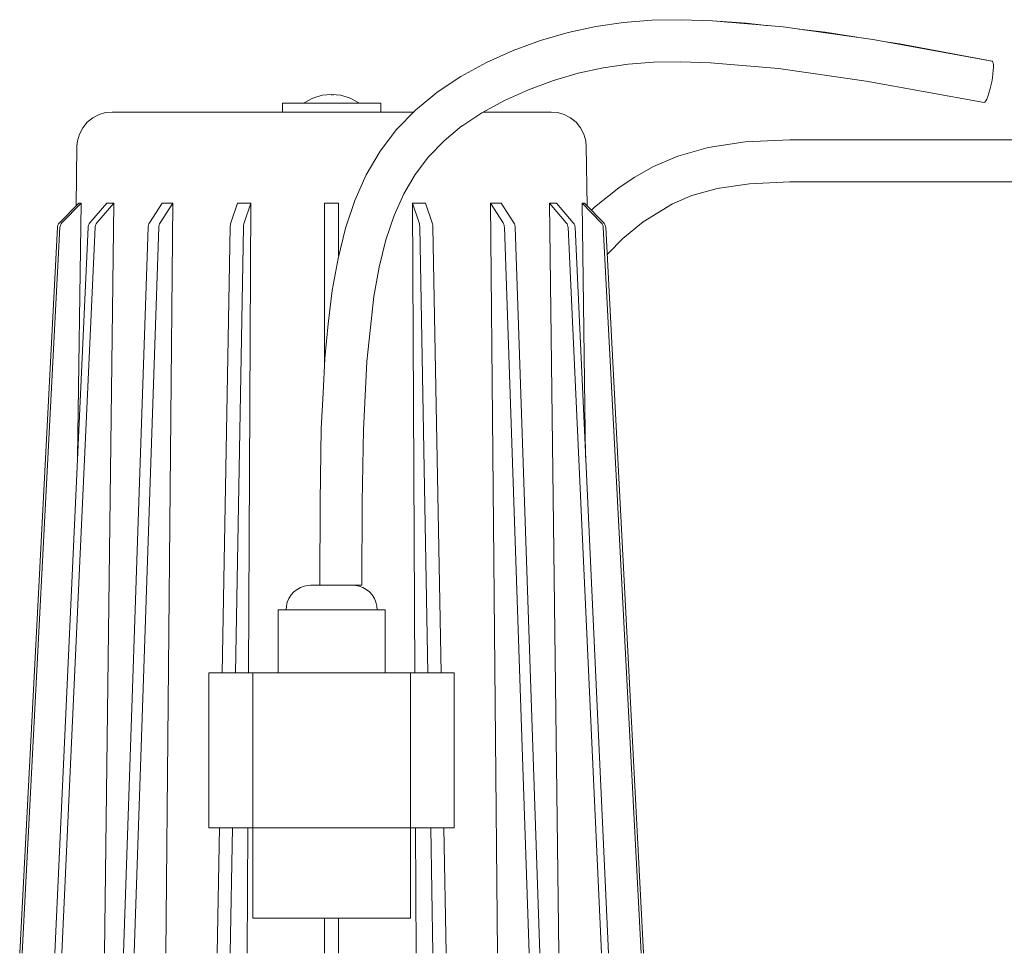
# Model space of a CAD drawing. Header units: millimetres. Extents: x -683 to 530, y -17 to 1108.
# Tile 5 of 6: x -334 to -53, y 678 to 944. Entities that reach past the tile are written whole.
import ezdxf

# ---------------------------------------------------------------- set-up
doc = ezdxf.new("R2010")
doc.units = ezdxf.units.MM
doc.header["$MEASUREMENT"] = 0
doc.layers.add('MATERIAL 2', color=5, linetype='Continuous', true_color=0x0000ff)

msp = doc.modelspace()

# ---------------------------------------------------------------- linework, layer by layer
at = {"layer": 'MATERIAL 2', "color": 5, "linetype": 'Continuous', "lineweight": 0, "true_color": 0x0000ff}
for p, q in [((-161.81, 943.19), (-153.75, 943.82)), ((-153.75, 943.82), (-145.33, 943.96)), ((-145.33, 943.96), (-136.42, 943.67)), ((-177.57, 940.31), (-169.7, 942.03)), ((-169.7, 942.03), (-161.81, 943.19)), ((-136.42, 943.67), (-116.23, 941.91)), ((-126.81, 942.99), (-136.42, 943.67)), ((-126.81, 942.99), (-132.15, 943.29)), ((-126.81, 942.99), (-121.17, 942.34)), ((-126.81, 942.99), (-126.81, 942.99)), ((-120.15, 942.25), (-126.81, 942.99)), ((-126.81, 942.99), (-126.81, 942.99)), ((-116.23, 941.91), (-90.67, 938.3)), ((-111.73, 941.28), (-104.31, 940.38)), ((-104.31, 940.38), (-110.5, 941.1)), ((-185.45, 938), (-177.57, 940.31)), ((-104.31, 940.38), (-104.32, 940.38)), ((-104.31, 940.38), (-97.47, 939.26)), ((-95.27, 938.95), (-104.31, 940.38)), ((-104.3, 940.38), (-104.31, 940.38)), ((-90.67, 938.3), (-56.69, 932.11)), ((-193.27, 935.14), (-185.45, 938)), ((-83.09, 937.03), (-87.53, 937.73)), ((-83.09, 937.03), (-86.32, 937.51)), ((-83.1, 937.03), (-83.09, 937.03)), ((-56.69, 932.11), (-83.09, 937.03)), ((-200.91, 931.71), (-193.27, 935.14)), ((-208.19, 927.76), (-200.91, 931.71)), ((-167.6, 930.22), (-174.7, 928.67)), ((-160.51, 931.27), (-167.6, 930.22)), ((-153.21, 931.83), (-160.51, 931.27)), ((-145.45, 931.96), (-153.21, 931.83)), ((-137.04, 931.68), (-145.45, 931.96)), ((-117.55, 929.99), (-137.04, 931.68)), ((-92.55, 926.46), (-117.55, 929.99)), ((-56.51, 932), (-56.69, 932.11)), ((-56.38, 931.66), (-56.51, 932)), ((-56.31, 931.12), (-56.38, 931.66)), ((-56.33, 929.49), (-56.29, 930.38)), ((-56.29, 930.38), (-56.31, 931.12)), ((-214.95, 923.27), (-208.19, 927.76)), ((-174.7, 928.67), (-181.81, 926.59)), ((-56.78, 926.22), (-56.58, 927.37)), ((-56.58, 927.37), (-56.43, 928.47)), ((-56.43, 928.47), (-56.33, 929.49)), ((-181.81, 926.59), (-188.88, 923.99)), ((-58.95, 920.33), (-92.55, 926.46)), ((-57.29, 923.97), (-57.02, 925.07)), ((-57.02, 925.07), (-56.78, 926.22)), ((-252.87, 920.27), (-250.4, 921.58)), ((-250.4, 921.58), (-247.74, 922.38)), ((-245.08, 922.63), (-247.74, 922.38)), ((-245.08, 922.63), (-245.08, 922.63)), ((-245.08, 922.63), (-245.08, 922.63)), ((-245.08, 922.63), (-245.08, 922.47)), ((-245.08, 922.47), (-245.08, 922.63)), ((-245.08, 922.63), (-245.08, 922.63)), ((-245.08, 922.63), (-245.08, 922.63)), ((-245.08, 922.47), (-245.08, 922.63)), ((-244.59, 922.38), (-245.08, 922.63)), ((-245.08, 922.63), (-245.08, 922.63)), ((-242.41, 922.38), (-245.08, 922.63)), ((-245.08, 922.63), (-245.08, 922.63)), ((-245.08, 922.63), (-245.08, 922.63)), ((-245.08, 922.63), (-245.08, 922.63)), ((-244.59, 922.38), (-244.6, 922.38)), ((-244.59, 922.38), (-244.6, 922.38)), ((-239.76, 921.58), (-242.41, 922.38)), ((-237.28, 920.27), (-239.76, 921.58)), ((-215.09, 923.18), (-221.19, 918.17)), ((-214.95, 923.27), (-215.09, 923.18)), ((-188.88, 923.99), (-195.74, 920.92)), ((-58.46, 920.78), (-58.18, 921.32)), ((-58.18, 921.32), (-57.88, 922.05)), ((-57.88, 922.05), (-57.58, 922.95)), ((-57.58, 922.95), (-57.29, 923.97)), ((-258.8, 920.12), (-259.08, 920.12)), ((-259.08, 917.62), (-259.08, 920.12)), ((-257.99, 920.12), (-258.8, 920.12)), ((-256.74, 920.12), (-257.99, 920.12)), ((-255.02, 920.12), (-256.74, 920.12)), ((-252.87, 920.12), (-255.02, 920.12)), ((-253.08, 920.12), (-252.87, 920.27)), ((-250.4, 920.12), (-252.87, 920.12)), ((-247.74, 920.12), (-250.4, 920.12)), ((-245.08, 920.12), (-247.74, 920.12)), ((-245.08, 920.12), (-242.53, 920.12)), ((-242.53, 920.12), (-239.92, 920.12)), ((-239.92, 920.12), (-237.42, 920.12)), ((-237.42, 920.12), (-235.18, 920.12)), ((-237.28, 920.27), (-237.08, 920.12)), ((-235.18, 920.12), (-233.36, 920.12)), ((-233.36, 920.12), (-232.06, 920.12)), ((-232.06, 920.12), (-231.31, 920.12)), ((-231.31, 920.12), (-231.08, 920.12)), ((-231.08, 917.62), (-231.08, 920.12)), ((-195.74, 920.92), (-202.18, 917.42)), ((-58.95, 920.33), (-58.72, 920.44)), ((-58.72, 920.44), (-58.46, 920.78)), ((-314.79, 914.7), (-313.19, 915.99)), ((-313.19, 915.99), (-311.4, 916.92)), ((-311.4, 916.92), (-309.54, 917.46)), ((-309.54, 917.46), (-307.72, 917.62)), ((-307.72, 917.62), (-307.47, 917.62)), ((-307.47, 917.62), (-306.68, 917.62)), ((-306.68, 917.62), (-305.3, 917.62)), ((-305.3, 917.62), (-303.32, 917.62)), ((-303.32, 917.62), (-300.72, 917.62)), ((-300.72, 917.62), (-300.32, 917.62)), ((-297.16, 917.62), (-300.32, 917.62)), ((-293.71, 917.62), (-297.16, 917.62)), ((-293.71, 917.62), (-289.37, 917.62)), ((-289.37, 917.62), (-284.56, 917.62)), ((-284.56, 917.62), (-279.36, 917.62)), ((-279.36, 917.62), (-273.85, 917.62)), ((-273.85, 917.62), (-269.06, 917.62)), ((-263.28, 917.62), (-269.06, 917.62)), ((-257.33, 917.62), (-263.28, 917.62)), ((-251.24, 917.62), (-257.33, 917.62)), ((-245.08, 917.62), (-251.24, 917.62)), ((-238.91, 917.62), (-245.08, 917.62)), ((-232.82, 917.62), (-238.91, 917.62)), ((-226.87, 917.62), (-232.82, 917.62)), ((-221.71, 917.62), (-226.87, 917.62)), ((-221.19, 918.17), (-226.58, 912.6)), ((-202.18, 917.42), (-207.9, 913.63)), ((-201.81, 917.62), (-200.78, 917.62)), ((-200.78, 917.62), (-196.44, 917.62)), ((-192.99, 917.62), (-196.44, 917.62)), ((-189.83, 917.62), (-192.99, 917.62)), ((-189.83, 917.62), (-189.43, 917.62)), ((-189.43, 917.62), (-186.83, 917.62)), ((-186.83, 917.62), (-184.85, 917.62)), ((-184.85, 917.62), (-183.48, 917.62)), ((-183.48, 917.62), (-182.69, 917.62)), ((-182.69, 917.62), (-182.43, 917.62)), ((-180.61, 917.46), (-182.43, 917.62)), ((-178.75, 916.92), (-180.61, 917.46)), ((-176.96, 915.99), (-178.75, 916.92)), ((-175.36, 914.7), (-176.96, 915.99)), ((-317.02, 911.31), (-316.09, 913.1)), ((-316.09, 913.1), (-314.79, 914.7)), ((-207.89, 913.65), (-213.01, 909.44)), ((-174.06, 913.1), (-175.36, 914.7)), ((-173.13, 911.31), (-174.06, 913.1)), ((-317.55, 909.44), (-317.02, 911.31)), ((-317.55, 909.44), (-317.02, 911.29)), ((-226.58, 912.6), (-231.24, 906.45)), ((-172.6, 909.44), (-173.13, 911.31)), ((-317.96, 890.85), (-317.72, 907.76)), ((-317.55, 909.44), (-317.72, 907.77)), ((-317.55, 909.44), (-317.72, 907.78)), ((-317.72, 907.77), (-317.72, 907.77)), ((-213.01, 909.44), (-217.44, 904.87)), ((-172.6, 909.44), (-172.43, 907.77)), ((-172.2, 890.85), (-172.43, 907.77)), ((-137.68, 907.49), (-146.32, 905.07)), ((-127.1, 909.11), (-137.68, 907.49)), ((-127.1, 909.11), (-114.36, 909.69)), ((-25.05, 909.69), (-114.36, 909.69)), ((-231.24, 906.45), (-235.19, 899.72)), ((-217.44, 904.87), (-221.25, 899.84)), ((-146.32, 905.07), (-153.27, 902.12)), ((-153.27, 902.12), (-158.8, 898.96)), ((-235.19, 899.72), (-238.47, 892.39)), ((-221.25, 899.84), (-224.51, 894.28)), ((-158.8, 898.96), (-163.17, 895.99)), ((-125.89, 897.16), (-135.13, 895.77)), ((-125.89, 897.16), (-114.36, 897.69)), ((-114.36, 897.69), (-26.76, 897.69)), ((-224.51, 894.28), (-227.28, 888.08)), ((-163.17, 895.99), (-170.1, 890.46)), ((-142.3, 893.77), (-147.87, 891.41)), ((-135.13, 895.77), (-142.3, 893.77)), ((-317.2, 891.62), (-322.69, 886.05)), ((-322, 886.05), (-316.5, 891.62)), ((-316.5, 891.62), (-317.53, 819.15)), ((-316.5, 891.62), (-317.2, 891.62)), ((-309.19, 891.62), (-314.02, 886.05)), ((-312.02, 886.05), (-307.19, 891.62)), ((-307.19, 891.62), (-309.87, 677.62)), ((-307.19, 891.62), (-309.19, 891.62)), ((-293.45, 891.62), (-297.04, 886.05)), ((-293.98, 886.05), (-290.39, 891.62)), ((-290.39, 891.62), (-293.45, 891.62)), ((-290.39, 891.62), (-292.38, 677.62)), ((-271.88, 891.62), (-273.79, 886.05)), ((-268.12, 891.62), (-271.88, 891.62)), ((-270.03, 886.05), (-268.12, 891.62)), ((-268.12, 891.62), (-268.79, 757.62)), ((-243.08, 891.62), (-247.08, 891.62)), ((-247.08, 891.62), (-247.08, 886.05)), ((-243.08, 886.05), (-243.08, 891.62)), ((-238.47, 892.39), (-241.14, 884.44)), ((-218.27, 891.62), (-222.03, 891.62)), ((-222.03, 891.62), (-220.12, 886.05)), ((-221.37, 757.62), (-222.03, 891.62)), ((-216.36, 886.05), (-218.27, 891.62)), ((-196.7, 891.62), (-199.76, 891.62)), ((-199.76, 891.62), (-196.18, 886.05)), ((-197.77, 677.62), (-199.76, 891.62)), ((-193.11, 886.05), (-196.7, 891.62)), ((-182.96, 891.62), (-178.13, 886.05)), ((-180.96, 891.62), (-182.96, 891.62)), ((-180.28, 677.62), (-182.96, 891.62)), ((-176.13, 886.05), (-180.96, 891.62)), ((-173.65, 891.62), (-168.16, 886.05)), ((-172.96, 891.62), (-173.65, 891.62)), ((-172.62, 819.15), (-173.65, 891.62)), ((-167.46, 886.05), (-172.96, 891.62)), ((-170.1, 890.46), (-170.94, 889.58)), ((-147.87, 891.41), (-156.16, 886.25)), ((-227.28, 888.08), (-229.61, 881.14)), ((-323.23, 885), (-323.26, 884.74)), ((-323.13, 885.37), (-323.23, 885)), ((-322.95, 885.73), (-323.13, 885.37)), ((-322.69, 886.05), (-322.95, 885.73)), ((-322.57, 884.74), (-322.54, 885)), ((-322.54, 885), (-322.43, 885.37)), ((-322.43, 885.37), (-322.25, 885.73)), ((-322.25, 885.73), (-322, 886.05)), ((-314.5, 885), (-314.53, 884.74)), ((-314.41, 885.37), (-314.5, 885)), ((-314.25, 885.73), (-314.41, 885.37)), ((-314.02, 886.05), (-314.25, 885.73)), ((-312.53, 884.74), (-312.5, 885)), ((-312.5, 885), (-312.41, 885.37)), ((-312.41, 885.37), (-312.25, 885.73)), ((-312.25, 885.73), (-312.02, 886.05)), ((-297.4, 885), (-297.42, 884.74)), ((-297.33, 885.37), (-297.4, 885)), ((-297.21, 885.73), (-297.33, 885.37)), ((-297.04, 886.05), (-297.21, 885.73)), ((-294.35, 884.74), (-294.33, 885)), ((-294.33, 885), (-294.26, 885.37)), ((-294.26, 885.37), (-294.14, 885.73)), ((-294.14, 885.73), (-293.98, 886.05)), ((-273.98, 885), (-273.99, 884.74)), ((-273.94, 885.37), (-273.98, 885)), ((-273.88, 885.73), (-273.94, 885.37)), ((-273.79, 886.05), (-273.88, 885.73)), ((-270.23, 884.74), (-270.22, 885)), ((-270.22, 885), (-270.18, 885.37)), ((-270.18, 885.37), (-270.12, 885.73)), ((-270.12, 885.73), (-270.03, 886.05)), ((-247.08, 886.05), (-247.08, 885.73)), ((-247.08, 885.73), (-247.08, 885.37)), ((-247.08, 885.37), (-247.08, 885)), ((-247.08, 885), (-247.08, 884.74)), ((-243.08, 885.73), (-243.08, 886.05)), ((-243.08, 885.37), (-243.08, 885.73)), ((-243.08, 885), (-243.08, 885.37)), ((-243.08, 884.74), (-243.08, 885)), ((-220.12, 886.05), (-220.03, 885.73)), ((-220.03, 885.73), (-219.97, 885.37)), ((-219.97, 885.37), (-219.93, 885)), ((-219.93, 885), (-219.92, 884.74)), ((-216.27, 885.73), (-216.36, 886.05)), ((-216.21, 885.37), (-216.27, 885.73)), ((-216.17, 885), (-216.21, 885.37)), ((-216.16, 884.74), (-216.17, 885)), ((-196.18, 886.05), (-196.01, 885.73)), ((-196.01, 885.73), (-195.89, 885.37)), ((-195.89, 885.37), (-195.82, 885)), ((-195.82, 885), (-195.8, 884.74)), ((-192.95, 885.73), (-193.11, 886.05)), ((-192.83, 885.37), (-192.95, 885.73)), ((-192.76, 885), (-192.83, 885.37)), ((-192.74, 884.74), (-192.76, 885)), ((-178.13, 886.05), (-177.91, 885.73)), ((-177.91, 885.73), (-177.74, 885.37)), ((-177.74, 885.37), (-177.65, 885)), ((-177.65, 885), (-177.63, 884.74)), ((-175.91, 885.73), (-176.13, 886.05)), ((-175.74, 885.37), (-175.91, 885.73)), ((-175.65, 885), (-175.74, 885.37)), ((-175.63, 884.74), (-175.65, 885)), ((-168.16, 886.05), (-167.9, 885.73)), ((-167.9, 885.73), (-167.72, 885.37)), ((-167.72, 885.37), (-167.61, 885)), ((-167.61, 885), (-167.58, 884.74)), ((-167.21, 885.73), (-167.46, 886.05)), ((-167.03, 885.37), (-167.21, 885.73)), ((-166.92, 885), (-167.03, 885.37)), ((-166.89, 884.74), (-166.92, 885)), ((-156.16, 886.25), (-162.04, 881.57)), ((-323.26, 884.74), (-334.06, 677.62)), ((-333.36, 677.62), (-322.57, 884.74)), ((-314.53, 884.74), (-324.02, 677.62)), ((-322.02, 677.62), (-312.53, 884.74)), ((-297.42, 884.74), (-304.46, 677.62)), ((-301.4, 677.62), (-294.35, 884.74)), ((-273.99, 884.74), (-276.29, 757.62)), ((-272.53, 757.62), (-270.23, 884.74)), ((-247.08, 884.74), (-247.08, 845.7)), ((-241.14, 884.44), (-243.25, 875.86)), ((-243.08, 876.56), (-243.08, 884.74)), ((-219.92, 884.74), (-217.62, 757.62)), ((-213.86, 757.62), (-216.16, 884.74)), ((-195.8, 884.74), (-188.76, 677.62)), ((-185.69, 677.62), (-192.74, 884.74)), ((-177.63, 884.74), (-168.13, 677.62)), ((-166.13, 677.62), (-175.63, 884.74)), ((-167.58, 884.74), (-156.79, 677.62)), ((-156.1, 677.62), (-166.89, 884.74)), ((-229.61, 881.14), (-231.51, 873.4)), ((-162.04, 881.57), (-166.2, 877.25)), ((-166.2, 877.25), (-166.48, 876.87)), ((-243.25, 875.86), (-244.88, 866.73)), ((-231.51, 873.4), (-233.02, 864.95)), ((-244.88, 866.73), (-246.1, 857.19)), ((-233.02, 864.95), (-235.03, 846.46)), ((-246.1, 857.19), (-246.99, 847.35)), ((-247.52, 837.39), (-246.99, 847.35)), ((-235.03, 846.46), (-236.02, 826.94)), ((-247.52, 837.39), (-248.01, 827.32)), ((-248.01, 827.32), (-248.38, 806.51)), ((-236.02, 826.94), (-236.38, 806.43)), ((-248.43, 782.62), (-248.38, 806.51)), ((-236.43, 782.61), (-236.38, 806.43)), ((-254.95, 781.45), (-255.86, 780.73)), ((-253.97, 782), (-254.95, 781.45)), ((-252.95, 782.37), (-253.97, 782)), ((-251.88, 782.58), (-252.95, 782.37)), ((-251.08, 782.62), (-251.88, 782.58)), ((-251.08, 782.62), (-250.98, 782.62)), ((-250.98, 782.62), (-250.66, 782.62)), ((-250.66, 782.62), (-250.41, 782.62)), ((-250.41, 782.62), (-250.1, 782.62)), ((-250.1, 782.62), (-249.73, 782.62)), ((-249.73, 782.62), (-249.32, 782.62)), ((-249.32, 782.62), (-248.86, 782.62)), ((-248.86, 782.62), (-248.36, 782.62)), ((-248.36, 782.62), (-247.83, 782.62)), ((-247.83, 782.62), (-247.29, 782.62)), ((-247.29, 782.62), (-246.17, 782.62)), ((-246.17, 782.62), (-245.08, 782.62)), ((-243.99, 782.62), (-245.08, 782.62)), ((-242.87, 782.62), (-243.99, 782.62)), ((-242.32, 782.62), (-242.87, 782.62)), ((-241.79, 782.62), (-242.32, 782.62)), ((-241.3, 782.62), (-241.79, 782.62)), ((-240.83, 782.62), (-241.3, 782.62)), ((-240.42, 782.62), (-240.83, 782.62)), ((-240.05, 782.62), (-240.42, 782.62)), ((-239.75, 782.62), (-240.05, 782.62)), ((-239.72, 782.62), (-239.75, 782.62)), ((-239.39, 782.61), (-239.21, 782.61)), ((-239.21, 782.61), (-238.28, 782.61)), ((-238.27, 782.58), (-238.84, 782.61)), ((-238.28, 782.61), (-237.52, 782.61)), ((-238.27, 782.58), (-237.21, 782.37)), ((-237.52, 782.61), (-236.94, 782.61)), ((-237.21, 782.37), (-236.19, 782)), ((-236.94, 782.61), (-236.58, 782.61)), ((-236.58, 782.61), (-236.43, 782.61)), ((-236.19, 782), (-235.2, 781.45)), ((-235.2, 781.45), (-234.29, 780.73)), ((-257.28, 778.87), (-257.73, 777.8)), ((-256.65, 779.86), (-257.28, 778.87)), ((-255.86, 780.73), (-256.65, 779.86)), ((-234.29, 780.73), (-233.5, 779.86)), ((-233.5, 779.86), (-232.87, 778.87)), ((-232.87, 778.87), (-232.42, 777.8)), ((-260.36, 775.62), (-260.29, 775.62)), ((-260.36, 757.62), (-260.36, 775.62)), ((-260.29, 775.62), (-260.1, 775.62)), ((-260.1, 775.62), (-259.77, 775.62)), ((-259.77, 775.62), (-259.28, 775.62)), ((-259.28, 775.62), (-258.65, 775.62)), ((-258.65, 775.62), (-257.87, 775.62)), ((-258.08, 775.62), (-257.99, 776.7)), ((-257.73, 777.8), (-257.99, 776.7)), ((-257.87, 775.62), (-256.94, 775.62)), ((-256.94, 775.62), (-255.88, 775.62)), ((-255.88, 775.62), (-254.71, 775.62)), ((-254.71, 775.62), (-253.44, 775.62)), ((-253.44, 775.62), (-252.09, 775.62)), ((-252.09, 775.62), (-250.7, 775.62)), ((-250.7, 775.62), (-249.28, 775.62)), ((-249.28, 775.62), (-247.86, 775.62)), ((-247.86, 775.62), (-246.45, 775.62)), ((-246.45, 775.62), (-245.08, 775.62)), ((-245.08, 775.62), (-243.7, 775.62)), ((-243.7, 775.62), (-242.3, 775.62)), ((-242.3, 775.62), (-240.87, 775.62)), ((-240.87, 775.62), (-239.45, 775.62)), ((-239.45, 775.62), (-238.06, 775.62)), ((-238.06, 775.62), (-236.72, 775.62)), ((-236.72, 775.62), (-235.45, 775.62)), ((-235.45, 775.62), (-234.27, 775.62)), ((-234.27, 775.62), (-233.21, 775.62)), ((-233.21, 775.62), (-232.29, 775.62)), ((-232.42, 777.8), (-232.16, 776.7)), ((-232.29, 775.62), (-231.5, 775.62)), ((-232.16, 776.7), (-232.08, 775.62)), ((-231.5, 775.62), (-230.87, 775.62)), ((-230.87, 775.62), (-230.39, 775.62)), ((-230.39, 775.62), (-230.05, 775.62)), ((-230.05, 775.62), (-229.86, 775.62)), ((-229.86, 775.62), (-229.8, 775.62)), ((-229.8, 775.62), (-229.8, 757.62)), ((-280.04, 757.62), (-280.08, 757.62)), ((-280.08, 757.62), (-280.08, 713.41)), ((-279.94, 757.62), (-280.04, 757.62)), ((-279.75, 757.62), (-279.94, 757.62)), ((-279.49, 757.62), (-279.75, 757.62)), ((-279.17, 757.62), (-279.49, 757.62)), ((-278.81, 757.62), (-279.17, 757.62)), ((-278.44, 757.62), (-278.81, 757.62)), ((-278.08, 757.62), (-278.44, 757.62)), ((-267.58, 757.62), (-278.08, 757.62)), ((-267.54, 757.62), (-267.58, 757.62)), ((-267.58, 757.62), (-267.58, 713.41)), ((-267.44, 757.62), (-267.54, 757.62)), ((-267.25, 757.62), (-267.44, 757.62)), ((-266.99, 757.62), (-267.25, 757.62)), ((-266.67, 757.62), (-266.99, 757.62)), ((-266.31, 757.62), (-266.67, 757.62)), ((-265.94, 757.62), (-266.31, 757.62)), ((-265.58, 757.62), (-265.94, 757.62)), ((-224.58, 757.62), (-265.58, 757.62)), ((-224.21, 757.62), (-224.58, 757.62)), ((-223.84, 757.62), (-224.21, 757.62)), ((-223.48, 757.62), (-223.84, 757.62)), ((-223.16, 757.62), (-223.48, 757.62)), ((-222.9, 757.62), (-223.16, 757.62)), ((-222.72, 757.62), (-222.9, 757.62)), ((-222.61, 757.62), (-222.72, 757.62)), ((-222.58, 757.62), (-222.61, 757.62)), ((-212.08, 757.62), (-222.58, 757.62)), ((-222.58, 757.62), (-222.58, 713.41)), ((-211.71, 757.62), (-212.08, 757.62)), ((-211.34, 757.62), (-211.71, 757.62)), ((-210.98, 757.62), (-211.34, 757.62)), ((-210.66, 757.62), (-210.98, 757.62)), ((-210.4, 757.62), (-210.66, 757.62)), ((-210.22, 757.62), (-210.4, 757.62)), ((-210.11, 757.62), (-210.22, 757.62)), ((-210.08, 757.62), (-210.11, 757.62)), ((-210.08, 713.41), (-210.08, 757.62)), ((-280.08, 713.41), (-280.04, 713.41)), ((-280.04, 713.41), (-279.94, 713.41)), ((-279.94, 713.41), (-279.75, 713.41)), ((-279.75, 713.41), (-279.49, 713.41)), ((-279.49, 713.41), (-279.17, 713.41)), ((-279.17, 713.41), (-278.81, 713.41)), ((-278.81, 713.41), (-278.44, 713.41)), ((-278.44, 713.41), (-278.08, 713.41)), ((-278.08, 713.41), (-267.58, 713.41)), ((-277.09, 713.41), (-277.74, 677.62)), ((-273.98, 677.62), (-273.33, 713.41)), ((-269, 713.41), (-269.18, 677.62)), ((-267.58, 713.41), (-222.58, 713.41)), ((-267.58, 713.41), (-267.58, 687.62)), ((-222.58, 687.62), (-222.58, 713.41)), ((-222.58, 713.41), (-212.08, 713.41)), ((-220.97, 677.62), (-221.15, 713.41)), ((-216.82, 713.41), (-216.17, 677.62)), ((-212.42, 677.62), (-213.06, 713.41)), ((-212.08, 713.41), (-211.71, 713.41)), ((-211.71, 713.41), (-211.34, 713.41)), ((-211.34, 713.41), (-210.98, 713.41)), ((-210.98, 713.41), (-210.66, 713.41)), ((-210.66, 713.41), (-210.4, 713.41)), ((-210.4, 713.41), (-210.22, 713.41)), ((-210.22, 713.41), (-210.11, 713.41)), ((-210.11, 713.41), (-210.08, 713.41)), ((-222.58, 687.62), (-267.58, 687.62)), ((-247.08, 687.62), (-247.08, 677.62)), ((-243.08, 677.62), (-243.08, 687.62))]:
    msp.add_line(p, q, dxfattribs=at)
at = {"layer": 'MATERIAL 2', "color": 5, "linetype": 'Continuous', "lineweight": 0, "true_color": 0x0000ff, "flags": 128}
msp.add_lwpolyline([(-239.72, 782.62), (-239.72, 782.62), (-239.39, 782.61)], dxfattribs=at)

doc.saveas('drawing.dxf')
